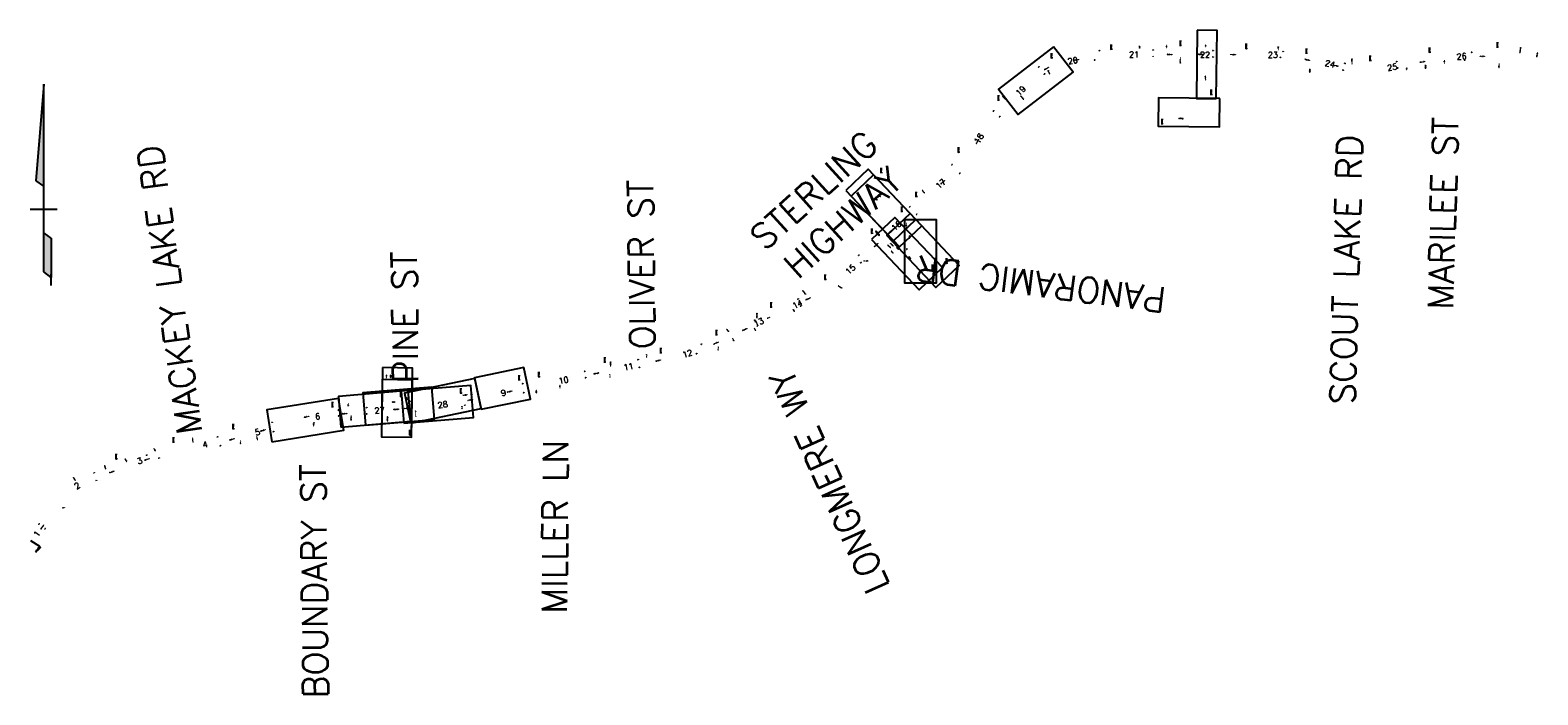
# Model space of a CAD drawing. Extents: x 137822 to 420079, y 34734 to 147659.
# Tile 2 of 9: x 137822 to 191691, y 69732 to 93474. Entities that reach past the tile are written whole.
import ezdxf
from ezdxf.enums import TextEntityAlignment as Align

# ---------------------------------------------------------------- set-up
doc = ezdxf.new("R2010")
doc.units = 0
doc.header["$MEASUREMENT"] = 0
for name, color, linetype in [('ety', 5, 'Continuous'), ('ety-2', 15, 'Continuous'), ('MAP-VIEW-F27', 8, 'Continuous'), ('MAP-VIEW-F28', 8, 'Continuous'), ('MAP-VIEW-F29', 8, 'Continuous'), ('MAP-VIEW-F30', 8, 'Continuous'), ('MAP-VIEW-F31', 8, 'Continuous'), ('MAP-VIEW-F32', 8, 'Continuous'), ('MAP-VIEW-F33', 8, 'Continuous'), ('MAP-VIEW-F34', 8, 'Continuous'), ('MAP-VIEW-F35', 8, 'Continuous'), ('MAP-VIEW-F36', 8, 'Continuous'), ('MAP-VIEW-F37', 8, 'Continuous'), ('MAP-VIEW-F38', 8, 'Continuous'), ('MAP-VIEW-F39', 8, 'Continuous'), ('MAP-VIEW-F40', 8, 'Continuous'), ('MAP-VIEW-F41', 8, 'Continuous'), ('PTRP-PLAN', 15, 'Continuous'), ('PTRP-PLAN-1', 15, 'Continuous'), ('SSN', 3, 'Continuous'), ('SSN-MAP', 1, 'Continuous'), ('SSN2', 1, 'Continuous'), ('ST-L120-MAP', 4, 'Continuous'), ('ST-L140-CALLOUTS', 5, 'Continuous')]:
    doc.layers.add(name, color=color, linetype=linetype)
doc.layers.add('MVIEW-PLAN', color=1, linetype='Continuous', plot=False)
doc.styles.add('L140', font='ROMANSM.shx', dxfattribs={"height": 7})

# ---------------------------------------------------------------- blocks, each defined once
blk = doc.blocks.new('dotarrow')
for p, q in [((0, 1.244), (-0.077, 0.285)), ((0, -0.619), (0, 1.244)), ((-0.077, 0.285), (-0.003, 0.232)), ((0.134, 0), (-0.134, 0)), ((0.075, -0.285), (0.001, -0.232)), ((0.075, -0.285), (0.075, -0.673)), ((0.075, -0.673), (0, -0.619)), ((0.076, -0.754), (0.076, -0.642))]:
    blk.add_line(p, q)
for points in [[(-0.003, 0.232), (-0.077, 0.285), (0, 1.244)], [(0.001, -0.232), (0.075, -0.285), (0, -0.619), (0.075, -0.673)]]:
    blk.add_solid(points)

msp = doc.modelspace()

# ---------------------------------------------------------------- linework, layer by layer
at = {"layer": 'ety', "color": 155}
for points in [[(179818, 92956), (179834, 92956), (179817, 92864), (179834, 92864)], [(191050, 92657), (191034, 92660), (191088, 92866), (191071, 92869)], [(179537, 92604), (179537, 92621), (179750, 92601), (179750, 92618)], [(179798, 91843), (179814, 91843), (179797, 91671), (179814, 91671)], [(169788, 87660), (169774, 87649), (169696, 87773), (169683, 87762)], [(168517, 86231), (168505, 86244), (168673, 86376), (168661, 86389)], [(169136, 86413), (169119, 86413), (169132, 86586), (169116, 86585)], [(165139, 83423), (165124, 83415), (165097, 83506), (165082, 83498)], [(165524, 83825), (165516, 83841), (165715, 83918), (165708, 83933)], [(163795, 83178), (163778, 83178), (163799, 83378), (163783, 83378)], [(162692, 82794), (162704, 82806), (162780, 82697), (162793, 82708)], [(162976, 82377), (162961, 82369), (162928, 82471), (162913, 82463)], [(163266, 82731), (163259, 82747), (163458, 82824), (163450, 82839)], [(163752, 82748), (163737, 82741), (163710, 82832), (163695, 82824)], [(159850, 81784), (159833, 81785), (159860, 81902), (159843, 81904)], [(162232, 82243), (162225, 82258), (162426, 82332), (162419, 82347)], [(162413, 82051), (162396, 82052), (162416, 82170), (162399, 82170)], [(158566, 81466), (158549, 81466), (158569, 81638), (158552, 81638)], [(160159, 81643), (160155, 81660), (160367, 81685), (160364, 81702)], [(156758, 80687), (156741, 80686), (156758, 80805), (156741, 80805)], [(157949, 81186), (157946, 81203), (158158, 81228), (158154, 81245)], [(158547, 81066), (158531, 81066), (158549, 81186), (158532, 81186)], [(151289, 80261), (151272, 80261), (151291, 80353), (151274, 80354)], [(153276, 80418), (153273, 80435), (153445, 80452), (153441, 80468)], [(153440, 80238), (153437, 80254), (153648, 80280), (153645, 80296)], [(154844, 80535), (154841, 80552), (155053, 80577), (155049, 80594)], [(155911, 80513), (155894, 80513), (155916, 80618), (155899, 80619)], [(148953, 79760), (148952, 79777), (149165, 79776), (149164, 79793)], [(149192, 80045), (149175, 80045), (149194, 80151), (149177, 80151)], [(151165, 79949), (151164, 79965), (151377, 79966), (151376, 79983)], [(151601, 79665), (151584, 79665), (151605, 79890), (151588, 79890)], [(153259, 79948), (153242, 79949), (153262, 80050), (153246, 80051)], [(153629, 79977), (153612, 79978), (153634, 80162), (153618, 80163)], [(146034, 79140), (146029, 79156), (146238, 79199), (146233, 79215)], [(147596, 79635), (147593, 79652), (147805, 79675), (147802, 79692)], [(147963, 79328), (147946, 79328), (147968, 79473), (147952, 79474)], [(149299, 79529), (149282, 79529), (149299, 79715), (149283, 79715)], [(150595, 79489), (150578, 79489), (150598, 79674), (150582, 79675)], [(143656, 78750), (143640, 78747), (143623, 78932), (143606, 78929)], [(144932, 78822), (144927, 78838), (145136, 78881), (145132, 78897)], [(145344, 78697), (145327, 78698), (145351, 78816), (145334, 78817)], [(145957, 78841), (145941, 78836), (145920, 78968), (145904, 78963)], [(141285, 78059), (141270, 78051), (141223, 78176), (141208, 78168)], [(141899, 78096), (141893, 78111), (142099, 78166), (142094, 78182)], [(142238, 78524), (142252, 78533), (142291, 78433), (142305, 78441)], [(140537, 77796), (140521, 77790), (140489, 77933), (140473, 77928)], [(140641, 77652), (140636, 77668), (140842, 77723), (140837, 77739)], [(139448, 77390), (139432, 77380), (139375, 77516), (139359, 77507)], [(138965, 76413), (138966, 76422), (139058, 76412), (139058, 76420)], [(138199, 75635), (138185, 75645), (138326, 75806), (138312, 75816)]]:
    msp.add_solid(points, dxfattribs=at)
at = {"layer": 'ety-2', "color": 155}
for points in [[(168017, 86267), (168030, 86278), (168163, 86113), (168175, 86124)], [(168412, 86133), (168401, 86145), (168568, 86278), (168557, 86290)], [(168451, 85805), (168463, 85816), (168560, 85690), (168572, 85701)], [(151289, 80261), (151272, 80261), (151291, 80353), (151274, 80354)], [(151289, 80261), (151272, 80261), (151291, 80353), (151274, 80354)], [(150799, 79915), (150798, 79931), (151012, 79930), (151010, 79947)], [(150595, 79489), (150578, 79489), (150598, 79674), (150582, 79675)], [(150595, 79489), (150578, 79489), (150598, 79674), (150582, 79675)]]:
    msp.add_solid(points, dxfattribs=at)
at = {"layer": 'MAP-VIEW-F27', "flags": 128}
msp.add_lwpolyline([(152170, 80719), (149703, 80514), (149799, 79368), (152265, 79573)], close=True, dxfattribs=at)
at = {"layer": 'MAP-VIEW-F28', "flags": 128}
msp.add_lwpolyline([(151172, 79433), (153663, 79641), (153568, 80787), (151077, 80579)], close=True, dxfattribs=at)
at = {"layer": 'MAP-VIEW-F29', "flags": 128}
msp.add_lwpolyline([(150410, 81421), (150375, 78946), (151448, 78931), (151484, 81405)], close=True, dxfattribs=at)
at = {"layer": 'MAP-VIEW-F30', "flags": 128}
msp.add_lwpolyline([(150404, 80992), (150375, 78946), (151448, 78931), (151478, 80976)], close=True, dxfattribs=at)
at = {"layer": 'MAP-VIEW-F31', "flags": 128}
msp.add_lwpolyline([(167881, 85997), (169583, 84201), (170418, 84992), (168716, 86788)], close=True, dxfattribs=at)
at = {"layer": 'MAP-VIEW-F32', "flags": 128}
msp.add_lwpolyline([(167160, 87549), (168880, 85731), (169679, 86487), (167959, 88305)], close=True, dxfattribs=at)
at = {"layer": 'MAP-VIEW-F33', "flags": 128}
msp.add_lwpolyline([(168427, 86137), (170181, 84284), (171016, 85074), (169262, 86927)], close=True, dxfattribs=at)
at = {"layer": 'MAP-VIEW-F34', "flags": 128}
msp.add_lwpolyline([(166967, 87752), (168672, 85951), (169471, 86707), (167766, 88508)], close=True, dxfattribs=at)
at = {"layer": 'MAP-VIEW-F35', "flags": 128}
msp.add_lwpolyline([(169061, 86705), (169061, 84445), (170211, 84445), (170211, 86705)], close=True, dxfattribs=at)
at = {"layer": 'MAP-VIEW-F36', "flags": 128}
msp.add_lwpolyline([(179520, 93474), (179490, 91038), (180200, 91029), (180230, 93466)], close=True, dxfattribs=at)
at = {"layer": 'MAP-VIEW-F37', "flags": 128}
msp.add_lwpolyline([(180324, 91028), (178136, 91054), (178123, 90043), (180312, 90017)], close=True, dxfattribs=at)
at = {"layer": 'MAP-VIEW-F38', "flags": 128}
msp.add_lwpolyline([(146462, 78775), (149024, 79186), (148842, 80321), (146280, 79910)], close=True, dxfattribs=at)
at = {"layer": 'MAP-VIEW-F39', "flags": 128}
for points in [[(174382, 92879), (172423, 91366), (173126, 90456), (175085, 91969)], [(148927, 79296), (151419, 79504), (151327, 80600), (148836, 80392)]]:
    msp.add_lwpolyline(points, close=True, dxfattribs=at)
at = {"layer": 'MAP-VIEW-F40', "flags": 128}
msp.add_lwpolyline([(151425, 79432), (153933, 79956), (153708, 81032), (151200, 80509)], close=True, dxfattribs=at)
at = {"layer": 'MAP-VIEW-F41', "flags": 128}
msp.add_lwpolyline([(153938, 79931), (155700, 80299), (155465, 81425), (153703, 81057)], close=True, dxfattribs=at)
at = {"layer": 'PTRP-PLAN', "color": 155}
for points in [[(176008, 92728), (176005, 92745), (176048, 92735), (176045, 92752)], [(177917, 92756), (177917, 92773), (177957, 92756), (177958, 92773)], [(180067, 92738), (180068, 92755), (180108, 92738), (180108, 92754)], [(182570, 92703), (182572, 92720), (182610, 92699), (182612, 92715)], [(189310, 92676), (189310, 92693), (189350, 92676), (189350, 92693)], [(173850, 92146), (173840, 92160), (173882, 92171), (173871, 92184)], [(175836, 92395), (175833, 92411), (175875, 92402), (175873, 92418)], [(177915, 92530), (177916, 92547), (177955, 92530), (177956, 92546)], [(180066, 92511), (180066, 92528), (180106, 92511), (180106, 92528)], [(182472, 92492), (182472, 92509), (182512, 92491), (182512, 92508)], [(184775, 92282), (184779, 92299), (184814, 92274), (184818, 92290)], [(186632, 92334), (186629, 92350), (186671, 92341), (186668, 92357)], [(186662, 92108), (186660, 92125), (186702, 92115), (186699, 92131)], [(189056, 92400), (189056, 92417), (189096, 92399), (189096, 92416)], [(174049, 91888), (174039, 91901), (174081, 91913), (174071, 91926)], [(184707, 92043), (184710, 92059), (184746, 92034), (184750, 92051)], [(172237, 90571), (172226, 90583), (172266, 90598), (172255, 90611)], [(172456, 90369), (172445, 90381), (172486, 90397), (172474, 90409)], [(170751, 88652), (170740, 88664), (170781, 88680), (170769, 88692)], [(171030, 88342), (171018, 88354), (171059, 88370), (171047, 88382)], [(169236, 87145), (169224, 87158), (169265, 87173), (169254, 87185)], [(169489, 86878), (169478, 86890), (169518, 86906), (169507, 86918)], [(167421, 85417), (167410, 85429), (167451, 85445), (167439, 85457)], [(167495, 85153), (167484, 85165), (167525, 85181), (167513, 85193)], [(165241, 83854), (165233, 83869), (165277, 83872), (165269, 83887)], [(165332, 83608), (165326, 83624), (165370, 83621), (165365, 83637)], [(163691, 83101), (163684, 83116), (163727, 83118), (163720, 83133)], [(163791, 82894), (163784, 82909), (163827, 82912), (163820, 82927)], [(161619, 81902), (161613, 81918), (161657, 81916), (161651, 81931)], [(161789, 82244), (161783, 82259), (161827, 82257), (161821, 82273)], [(159522, 81694), (159518, 81711), (159561, 81702), (159557, 81719)], [(159572, 81415), (159569, 81431), (159611, 81423), (159608, 81440)], [(150545, 81152), (150562, 81152), (150543, 81045), (150560, 81045)], [(150695, 81156), (150711, 81156), (150693, 81049), (150710, 81049)], [(155403, 80831), (155400, 80848), (155442, 80839), (155439, 80856)], [(157621, 81275), (157618, 81291), (157660, 81283), (157657, 81299)], [(157652, 81048), (157649, 81064), (157692, 81056), (157688, 81072)], [(153577, 80452), (153574, 80468), (153616, 80459), (153613, 80476)], [(155439, 80507), (155436, 80524), (155479, 80516), (155475, 80532)], [(148811, 79898), (148809, 79915), (148851, 79901), (148849, 79918)], [(149823, 79979), (149822, 79995), (149863, 79982), (149862, 79999)], [(149830, 79756), (149829, 79773), (149870, 79759), (149869, 79776)], [(151341, 79871), (151339, 79887), (151381, 79874), (151379, 79891)], [(151413, 80204), (151412, 80221), (151453, 80208), (151452, 80224)], [(153334, 80067), (153332, 80084), (153374, 80074), (153371, 80091)], [(146453, 79452), (146449, 79468), (146492, 79463), (146487, 79479)], [(148829, 79685), (148827, 79702), (148869, 79688), (148867, 79705)], [(144498, 78930), (144493, 78946), (144536, 78941), (144532, 78957)], [(146491, 79121), (146487, 79138), (146530, 79132), (146525, 79148)], [(141964, 78279), (141959, 78295), (142003, 78291), (141998, 78307)], [(142409, 78175), (142404, 78191), (142447, 78187), (142442, 78203)], [(144602, 78616), (144598, 78632), (144641, 78627), (144637, 78643)], [(140093, 77651), (140088, 77667), (140132, 77663), (140127, 77679)], [(140176, 77378), (140171, 77394), (140214, 77390), (140209, 77406)], [(138131, 75813), (138117, 75823), (138155, 75845), (138141, 75855)], [(138349, 75650), (138336, 75660), (138373, 75682), (138360, 75692)]]:
    msp.add_solid(points, dxfattribs=at)
at = {"layer": 'PTRP-PLAN-1', "color": 155}
for points in [[(168009, 87475), (168021, 87486), (168082, 87397), (168095, 87409)], [(168124, 87587), (168136, 87598), (168197, 87509), (168210, 87521)]]:
    msp.add_solid(points, dxfattribs=at)
at = {"layer": 'ST-L140-CALLOUTS', "flags": 128}
msp.add_lwpolyline([(138019, 74833), (138168, 75032), (137852, 75238)], dxfattribs=at)
at = {"layer": 'ST-L140-CALLOUTS', "color": 155}
for points in [[(138019, 74838), (138005, 74849), (138162, 75030), (138148, 75041)], [(138098, 74863), (138065, 74887), (138201, 75001), (138168, 75025)]]:
    msp.add_solid(points, dxfattribs=at)

# ---------------------------------------------------------------- block references
at = {"layer": 'SSN', "xscale": 100, "yscale": 100, "zscale": 100}
for p in [(174319, 92533), (176449, 92843), (178920, 92984), (181271, 92872), (183423, 92699), (187823, 92735), (190247, 92923), (185700, 92439), (172416, 91025), (178262, 90183), (170993, 89170), (169480, 87581), (167899, 86269), (166226, 84625), (170061, 84977), (164296, 83636), (162341, 82647), (160353, 82000), (158349, 81666), (155292, 81032), (156002, 81148), (151066, 80439), (148620, 80073), (145078, 79291), (142938, 78809), (140896, 78215)]:
    msp.add_blockref('dotarrow', p, dxfattribs=at)
at = {"layer": 'SSN-MAP', "xscale": 3598.200991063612, "yscale": 3598.200991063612, "zscale": 3598.20099106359}
msp.add_blockref('dotarrow', (138305, 87065), dxfattribs=at)
at = {"layer": 'SSN2', "xscale": 100, "yscale": 100, "zscale": 100}
for p in [(180022, 91225), (168230, 88436), (168963, 87051), (170565, 85202), (153209, 80564), (151390, 79072)]:
    msp.add_blockref('dotarrow', p, dxfattribs=at)

# ---------------------------------------------------------------- texts
at = {"layer": 'ety', "style": 'L140'}
for s, height, rotation, p in [('SELF ST', 14, 89.827, (177461, 92873)), ('COREY ST', 14, 89.827, (178424, 92896)), ('LOIS ST', 14, 269.827, (179826, 92910)), ('SKEETER ST', 14, 89.827, (182417, 92833)), ('PEDERSON LOOP RD', 14, 79.7652, (191061, 92763)), ('MOOSE RIVER RD', 14, 77.0281, (191669, 92605)), ('STERLING HIGHWAY', 14, 31.0393, (174134, 92107)), ('STERLING HIGHWAY', 14, 9.5671, (175194, 92412)), ('STERLING HIGHWAY', 14, 359.827, (178534, 92606)), ('SCOUT LAKE LOOP RD', 14, 89.827, (178914, 92399)), ('STERLING HIGHWAY', 14, 359.1343, (179643, 92611)), ('STERLING HIGHWAY', 14, 359.827, (180804, 92604)), ('STERLING HIGHWAY', 14, 347.4871, (183454, 92414)), ('STERLING HIGHWAY', 14, 347.4871, (184469, 92205)), ('SWANSON RIVER RD', 14, 89.827, (185046, 92357)), ('LEE ST', 14, 87.6681, (187009, 92101)), ('STERLING HIGHWAY', 14, 9.1639, (187564, 92342)), ('BARBARA ST', 14, 87.6681, (187679, 92176)), ('MARILEE ST', 14, 87.6681, (188354, 92341)), ('STERLING HIGHWAY', 14, 359.5413, (189700, 92541)), ('GREATLAND ST', 14, 87.6681, (190307, 92207)), ('LAKEWOOD RD', 14, 117.7462, (174223, 91972)), ('SCOUT LAKE RD', 14, 269.827, (179806, 91757)), ('HANDLEY ST', 14, 89.827, (183545, 92032)), ('EVERGREEN ST', 14, 134.2579, (172621, 91063)), ('BREEZEWOOD DR', 14, 130.0548, (173266, 91068)), ('SCOUT LAKE RD', 14, 179.1343, (178942, 90318)), ('STERLING HIGHWAY', 14, 63.219, (171667, 89500)), ('STERLING HIGHWAY', 14, 42.9472, (170428, 88045)), ('ROBINSON LN', 14, 128.9373, (169735, 87711)), ('ROBINSON LOOP RD', 14, 131.5268, (168103, 86232)), ('STERLING HIGHWAY', 14, 42.9472, (168589, 86310)), ('CRANE SONG ST', 14, 271.1767, (169126, 86499)), ('STERLING HIGHWAY', 14, 42.9472, (168048, 85798)), ('TUSTUMENA ST', 14, 131.5268, (168609, 85815)), ('PROP ROW', 14, 269.3739, (169245, 86080)), ('PANORAMIC DR', 14, 359.5681, (167682, 85233)), ('PROP ROW', 14, 311.8095, (169252, 85346)), ('LAKE TERRACE DR', 14, 305.9288, (165476, 84104)), ('ST THERESA RD', 14, 328.8545, (166756, 84300)), ('STERLING HIGHWAY', 14, 25.7575, (165616, 83879)), ('WHISPER LAKE RD', 14, 88.6308, (163789, 83278)), ('STERLING HIGHWAY', 7, 25.7575, (164197, 83199)), ('EAST DR', 14, 116.7965, (165111, 83461)), ('DEVILLE RD', 14, 312.2116, (162742, 82751)), ('PENNY LN', 14, 116.7965, (162945, 82420)), ('STERLING HIGHWAY', 14, 25.7575, (163358, 82785)), ('WEST DR', 14, 116.7965, (163723, 82786)), ('OLIVER ST', 14, 85.0789, (159847, 81844)), ('STERLING HIGHWAY', 14, 24.6035, (162325, 82295)), ('MURRAY LN', 14, 88.2872, (162406, 82111)), ('JIM DAHLER RD', 14, 89.1692, (158559, 81552)), ('STERLING HIGHWAY', 14, 11.4008, (160261, 81672)), ('STERLING HIGHWAY', 14, 11.4008, (158052, 81215)), ('WALKER ST', 14, 89.1692, (158540, 81126)), ('PINE ST', 14, 88.8934, (151281, 80307)), ('SOLID ROCK RD', 14, 11.1637, (153359, 80443)), ('STERLING HIGHWAY', 14, 11.4008, (153543, 80267)), ('STERLING HIGHWAY', 14, 11.4008, (154947, 80564)), ('BURNS LN', 14, 87.1007, (155905, 80566)), ('MILLER LN', 14, 90.2515, (156749, 80746)), ('STERLING HIGHWAY', 14, 4.2484, (149058, 79777)), ('SHADY ST', 14, 88.9243, (149185, 80098)), ('STERLING HIGHWAY', 14, 4.7735, (151270, 79966)), ('SOUTHERN BLUFF ST', 14, 88.8934, (151595, 79777)), ('ISBEL ST', 14, 88.1681, (153252, 80000)), ('GORACKE CIRCLE', 14, 88.1681, (153623, 80070)), ('STERLING HIGHWAY', 14, 16.101, (146134, 79177)), ('STERLING HIGHWAY', 14, 10.802, (147699, 79664)), ('BOUNDARY ST', 14, 87.9023, (147957, 79401)), ('SOUTH SHADY ST', 14, 89.8261, (149291, 79622)), ('SOUTH JAWLE ST', 14, 88.8934, (150588, 79582)), ('MACKEY LAKE RD', 14, 100.4461, (143631, 78839)), ('STERLING HIGHWAY', 14, 16.101, (145032, 78860)), ('ON PAR LN', 14, 86.4092, (145339, 78757)), ('FAIRWAY DR', 14, 106.101, (145930, 78902)), ('KRISTEN DR', 14, 118.2877, (141246, 78113)), ('STERLING HIGHWAY', 14, 19.3005, (141996, 78139)), ('MONTE DR', 14, 300.1546, (142271, 78483)), ('HEATH PLACE', 14, 109.3005, (140505, 77862)), ('STERLING HIGHWAY', 14, 19.3005, (140739, 77696)), ("PACE'S BLVD", 14, 119.9119, (139404, 77448)), ('SHARKATHMI AVE', 7, 358.98, (139012, 76417)), ('STERLING HIGHWAY', 14, 53.3006, (138255, 75725))]:
    msp.add_text(s, height=height, rotation=rotation, dxfattribs=at).set_placement(p, align=Align.MIDDLE)
at = {"layer": 'ety-2', "style": 'L140'}
for s, rotation, p in [('ROBINSON LOOP RD', 313.4543, (168096, 86195)), ('STERLING HIGHWAY', 42.9472, (168485, 86211)), ('TUSTUMENA ST', 313.4543, (168512, 85753)), ('PROP ROW', 313.4543, (168810, 85676)), ('ROW', 269.3739, (169144, 85643)), ('PROP ROW', 313.4543, (168618, 85545)), ('PINE ST', 268.8934, (151281, 80307)), ('PINE ST', 268.8934, (151281, 80307)), ('STERLING HIGHWAY', 4.2484, (150905, 79931)), ('SOUTH JAWLE ST', 268.8934, (150588, 79582)), ('SOUTH JAWLE ST', 268.8934, (150588, 79582))]:
    msp.add_text(s, height=14, rotation=rotation, dxfattribs=at).set_placement(p, align=Align.MIDDLE)
at = {"layer": 'MVIEW-PLAN', "style": 'L140'}
for s, rotation, p in [('21', 359.827, (177264, 92607)), ('22', 359.827, (179800, 92599)), ('23', 359.827, (182225, 92592)), ('26', 4.6424, (188966, 92538)), ('20', 9.5671, (175073, 92386)), ('24', 347.4871, (184267, 92270)), ('25', 9.1639, (186489, 92153)), ('19', 44.2579, (173216, 91307)), ('18', 59.1624, (171724, 89606)), ('17', 43.4191, (170362, 87984)), ('16', 43.4191, (168779, 86485)), ('15', 43.4191, (167135, 84929)), ('14', 25.9247, (165236, 83683)), ('13', 25.9247, (163854, 83039)), ('12', 16.5575, (161303, 81922)), ('11', 11.8004, (159201, 81452)), ('10', 11.8004, (156879, 80967)), ('9', 11.8004, (154734, 80519)), ('6', 8.5139, (148095, 79677)), ('27', 4.7667, (150307, 79896)), ('28', 8.3255, (152561, 80099)), ('5', 16.101, (145940, 79117)), ('4', 10.4461, (144072, 78677)), ('3', 19.3005, (141734, 78089)), ('2', 31.9335, (139500, 77204)), ('1', 53.3006, (138066, 75486)), ('1', 53.3006, (138066, 75486))]:
    msp.add_text(s, height=210, rotation=rotation, dxfattribs=at).set_placement(p, align=Align.MIDDLE)
at = {"layer": 'PTRP-PLAN', "style": 'L140'}
for s, rotation, p in [('ROW', 9.575, (176026, 92740)), ('ROW', 359.5089, (177937, 92765)), ('ROW', 359.5089, (180088, 92746)), ('ROW', 353.6406, (182591, 92709)), ('ROW', 359.5413, (189330, 92685)), ('ROW', 37.6846, (173861, 92165)), ('ROW', 9.575, (175854, 92407)), ('ROW', 359.5089, (177936, 92538)), ('ROW', 359.5089, (180086, 92520)), ('ROW', 359.2887, (182492, 92500)), ('ROW', 347.4871, (184797, 92286)), ('ROW', 9.6639, (186650, 92346)), ('ROW', 9.6639, (186681, 92120)), ('ROW', 359.5413, (189076, 92408)), ('ROW', 37.6846, (174060, 91907)), ('ROW', 347.4871, (184728, 92047)), ('ROW', 43.4191, (172246, 90591)), ('ROW', 43.4191, (172465, 90389)), ('ROW', 43.4191, (170760, 88672)), ('ROW', 43.4191, (171038, 88362)), ('ROW', 43.4191, (169245, 87165)), ('ROW', 43.4191, (169498, 86898)), ('ROW', 43.4191, (167430, 85437)), ('ROW', 43.4191, (167504, 85173)), ('ROW', 25.9247, (165255, 83870)), ('ROW', 18.4778, (165348, 83622)), ('ROW', 25.9247, (163705, 83117)), ('ROW', 25.9247, (163806, 82911)), ('ROW', 20.0208, (161635, 81917)), ('ROW', 20.0208, (161805, 82258)), ('ROW', 11.8004, (159540, 81706)), ('ROW', 11.8004, (159590, 81427)), ('PROP ROW', 269.1587, (150552, 81098)), ('PROP ROW', 269.1587, (150702, 81102)), ('ROW', 11.8004, (155421, 80843)), ('ROW', 11.8004, (157639, 81287)), ('ROW', 11.8004, (157670, 81060)), ('ROW', 10.6088, (153595, 80464)), ('ROW', 11.8004, (155457, 80520)), ('ROW', 4.6886, (148830, 79908)), ('ROW', 4.6886, (149842, 79989)), ('ROW', 4.6886, (149850, 79766)), ('ROW', 4.6886, (151360, 79881)), ('ROW', 4.6886, (151432, 80214)), ('ROW', 9.4795, (153353, 80079)), ('ROW', 15.6889, (146470, 79466)), ('ROW', 4.6886, (148848, 79695)), ('ROW', 15.6889, (144515, 78943)), ('ROW', 15.6889, (146508, 79135)), ('ROW', 17.0664, (141981, 78293)), ('ROW', 17.8273, (142426, 78189)), ('ROW', 15.6889, (144620, 78629)), ('ROW', 17.0664, (140110, 77665)), ('ROW', 17.0664, (140193, 77392)), ('ROW', 53.9293, (138136, 75834)), ('ROW', 53.9293, (138354, 75671)), ('ROW', 53.9293, (138354, 75671))]:
    msp.add_text(s, height=14, rotation=rotation, dxfattribs=at).set_placement(p, align=Align.MIDDLE)
at = {"layer": 'PTRP-PLAN-1', "style": 'L140'}
for rotation, p in [(313.4191, (168052, 87442)), (313.4191, (168167, 87554)), (359.1728, (150805, 80191))]:
    msp.add_text('PROP ROW', height=14, rotation=rotation, dxfattribs=at).set_placement(p, align=Align.MIDDLE)
at = {"layer": 'ST-L120-MAP', "style": 'L140'}
for s, rotation, p in [('MARILEE ST', 88.3694, (188657, 83487)), ('SCOUT LAKE RD', 88.3694, (185155, 80095)), ('MACKEY LAKE RD', 97.9691, (143977, 79111)), ('OLIVER ST', 90.6561, (160148, 82083)), ('PINE ST', 90.6561, (151689, 80878)), ('PANORAMIC DR', 172.6579, (178449, 84278)), ('LONGMERE WY', 114.2722, (168556, 73614)), ('MILLER LN', 89.543, (157000, 72633)), ('BOUNDARY ST', 90.6561, (148475, 69619))]:
    msp.add_text(s, height=900, rotation=rotation, dxfattribs=at).set_placement(p)
for s, p in [('STERLING', (166126, 87418)), ('HIGHWAY', (167159, 86271))]:
    msp.add_text(s, height=900, rotation=42.0198, dxfattribs=at).set_placement(p, align=Align.CENTER)
at = {"layer": 'ST-L140-CALLOUTS', "style": 'L140'}
for s, p in [('BEGIN "S" 2+39.27', (138164, 75027)), ('N = XXXXXX', (138183, 75012)), ('E = XXXXXX', (138202, 74998))]:
    msp.add_text(s, height=14, rotation=53.3006, dxfattribs=at).set_placement(p, align=Align.BOTTOM_RIGHT)

doc.saveas('drawing.dxf')
